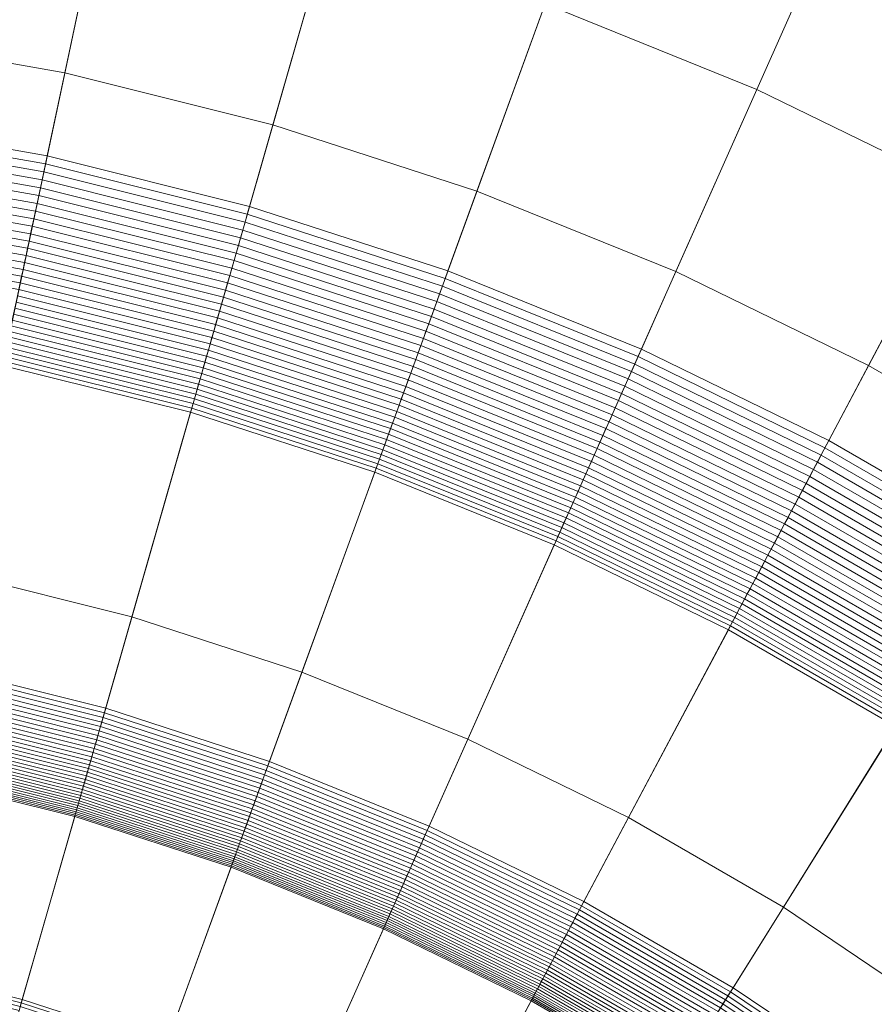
# Model space of a CAD drawing. Header units: millimetres. Extents: x -219 to 220, y -220 to 220.
# Tile 122 of 146: x 10 to 23, y 32 to 48. Entities that reach past the tile are written whole.
import ezdxf

# ---------------------------------------------------------------- set-up
doc = ezdxf.new("R2010")
doc.units = ezdxf.units.MM
doc.layers.add('LUCIDO_1', color=1, linetype='Continuous', lineweight=20, true_color=0xff0000)
doc.layers.add('Nessuna', color=7, linetype='Continuous', lineweight=9)

# ---------------------------------------------------------------- blocks, each defined once
blk = doc.blocks.new('Group-1')
at = {"layer": 'Nessuna', "color": 7, "linetype": 'Continuous', "lineweight": 9, "transparency": 33554687}
for points in [[(69.221, 189.064, -79.962), (82.245, 183.802, -79.962), (21.177, 46.641, -89.301), (17.87, 47.977, -89.301)], [(82.245, 183.802, -79.962), (94.87, 177.645, -79.962), (24.382, 45.078, -89.301), (21.177, 46.641, -89.301)], [(17.87, 47.977, -69.262), (21.177, 46.641, -69.262), (76.017, 169.816, -60.875), (63.985, 174.677, -60.875)], [(21.177, 46.641, -69.262), (24.382, 45.078, -69.262), (87.682, 164.126, -60.875), (76.017, 169.816, -60.875)], [(5.753, 38.1, -70.282), (8.4, 37.633, -70.282), (11.017, 49.942, -69.262), (7.504, 50.562, -69.262)], [(7.504, 50.562, -89.301), (11.017, 49.942, -89.301), (10.369, 46.897, -89.626), (7.071, 47.479, -89.626)], [(8.4, 37.633, -70.282), (11.009, 36.983, -70.282), (14.477, 49.079, -69.262), (11.017, 49.942, -69.262)], [(11.017, 49.942, -89.301), (14.477, 49.079, -89.301), (13.619, 46.087, -89.626), (10.369, 46.897, -89.626)], [(11.009, 36.983, -70.282), (13.566, 36.152, -70.282), (17.87, 47.977, -69.262), (14.477, 49.079, -69.262)], [(14.477, 49.079, -89.301), (17.87, 47.977, -89.301), (16.805, 45.052, -89.626), (13.619, 46.087, -89.626)], [(13.566, 36.152, -70.282), (16.058, 35.145, -70.282), (21.177, 46.641, -69.262), (17.87, 47.977, -69.262)], [(17.87, 47.977, -89.301), (21.177, 46.641, -89.301), (19.91, 43.797, -89.626), (16.805, 45.052, -89.626)], [(7.071, 47.479, -89.626), (10.369, 46.897, -89.626), (10.094, 45.603, -89.879), (6.887, 46.168, -89.879)], [(10.369, 46.897, -89.626), (13.619, 46.087, -89.626), (13.254, 44.815, -89.879), (10.094, 45.603, -89.879)], [(16.058, 35.145, -70.282), (18.474, 33.966, -70.282), (24.382, 45.078, -69.262), (21.177, 46.641, -69.262)], [(21.177, 46.641, -89.301), (24.382, 45.078, -89.301), (22.921, 42.329, -89.626), (19.91, 43.797, -89.626)], [(6.887, 46.168, -89.879), (10.094, 45.603, -89.879), (10.067, 45.477, -89.905), (6.869, 46.041, -89.905)], [(6.869, 46.041, -89.905), (10.067, 45.477, -89.905), (10.041, 45.352, -89.935), (6.851, 45.914, -89.935)], [(13.619, 46.087, -89.626), (16.805, 45.052, -89.626), (16.352, 43.808, -89.879), (13.254, 44.815, -89.879)], [(6.851, 45.914, -89.935), (10.041, 45.352, -89.935), (10.015, 45.228, -89.968), (6.833, 45.789, -89.968)], [(6.816, 45.664, -90.004), (9.988, 45.105, -90.004), (9.962, 44.982, -90.044), (6.798, 45.54, -90.044)], [(6.833, 45.789, -89.968), (10.015, 45.228, -89.968), (9.988, 45.105, -90.004), (6.816, 45.664, -90.004)], [(6.798, 45.54, -90.044), (9.962, 44.982, -90.044), (9.937, 44.861, -90.086), (6.781, 45.417, -90.086)], [(10.094, 45.603, -89.879), (13.254, 44.815, -89.879), (13.219, 44.691, -89.905), (10.067, 45.477, -89.905)], [(6.781, 45.417, -90.086), (9.937, 44.861, -90.086), (9.911, 44.741, -90.133), (6.764, 45.296, -90.133)], [(10.041, 45.352, -89.935), (13.184, 44.568, -89.935), (13.149, 44.446, -89.968), (10.015, 45.228, -89.968)], [(10.067, 45.477, -89.905), (13.219, 44.691, -89.905), (13.184, 44.568, -89.935), (10.041, 45.352, -89.935)], [(6.747, 45.176, -90.182), (9.886, 44.622, -90.182), (9.861, 44.505, -90.234), (6.73, 45.057, -90.234)], [(6.764, 45.296, -90.133), (9.911, 44.741, -90.133), (9.886, 44.622, -90.182), (6.747, 45.176, -90.182)], [(10.015, 45.228, -89.968), (13.149, 44.446, -89.968), (13.114, 44.325, -90.004), (9.988, 45.105, -90.004)], [(6.73, 45.057, -90.234), (9.861, 44.505, -90.234), (9.836, 44.388, -90.29), (6.714, 44.939, -90.29)], [(9.988, 45.105, -90.004), (13.114, 44.325, -90.004), (13.08, 44.205, -90.044), (9.962, 44.982, -90.044)], [(16.805, 45.052, -89.626), (19.91, 43.797, -89.626), (19.372, 42.588, -89.879), (16.352, 43.808, -89.879)], [(18.474, 33.966, -70.282), (20.803, 32.622, -70.282), (27.471, 43.294, -69.262), (24.382, 45.078, -69.262)], [(24.382, 45.078, -89.301), (27.471, 43.294, -89.301), (25.822, 40.654, -89.626), (22.921, 42.329, -89.626)], [(6.714, 44.939, -90.29), (9.836, 44.388, -90.29), (9.812, 44.274, -90.349), (6.698, 44.823, -90.349)], [(9.962, 44.982, -90.044), (13.08, 44.205, -90.044), (13.046, 44.086, -90.086), (9.937, 44.861, -90.086)], [(6.698, 44.823, -90.349), (9.812, 44.274, -90.349), (9.788, 44.161, -90.41), (6.681, 44.708, -90.41)], [(9.911, 44.741, -90.133), (13.012, 43.968, -90.133), (12.978, 43.851, -90.182), (9.886, 44.622, -90.182)], [(9.937, 44.861, -90.086), (13.046, 44.086, -90.086), (13.012, 43.968, -90.133), (9.911, 44.741, -90.133)], [(13.254, 44.815, -89.879), (16.352, 43.808, -89.879), (16.308, 43.687, -89.905), (13.219, 44.691, -89.905)], [(6.666, 44.595, -90.475), (9.764, 44.049, -90.475), (9.741, 43.939, -90.543), (6.65, 44.484, -90.543)], [(6.681, 44.708, -90.41), (9.788, 44.161, -90.41), (9.764, 44.049, -90.475), (6.666, 44.595, -90.475)], [(9.886, 44.622, -90.182), (12.978, 43.851, -90.182), (12.945, 43.736, -90.234), (9.861, 44.505, -90.234)], [(13.184, 44.568, -89.935), (16.265, 43.567, -89.935), (16.221, 43.448, -89.968), (13.149, 44.446, -89.968)], [(13.219, 44.691, -89.905), (16.308, 43.687, -89.905), (16.265, 43.567, -89.935), (13.184, 44.568, -89.935)], [(6.65, 44.484, -90.543), (9.741, 43.939, -90.543), (9.718, 43.831, -90.614), (6.635, 44.375, -90.614)], [(9.861, 44.505, -90.234), (12.945, 43.736, -90.234), (12.912, 43.621, -90.29), (9.836, 44.388, -90.29)], [(13.149, 44.446, -89.968), (16.221, 43.448, -89.968), (16.178, 43.33, -90.004), (13.114, 44.325, -90.004)], [(6.619, 44.267, -90.687), (9.695, 43.725, -90.687), (9.673, 43.621, -90.764), (6.605, 44.162, -90.764)], [(6.635, 44.375, -90.614), (9.718, 43.831, -90.614), (9.695, 43.725, -90.687), (6.619, 44.267, -90.687)], [(9.812, 44.274, -90.349), (12.88, 43.509, -90.349), (12.848, 43.397, -90.41), (9.788, 44.161, -90.41)], [(9.836, 44.388, -90.29), (12.912, 43.621, -90.29), (12.88, 43.509, -90.349), (9.812, 44.274, -90.349)], [(13.114, 44.325, -90.004), (16.178, 43.33, -90.004), (16.135, 43.212, -90.044), (13.08, 44.205, -90.044)], [(6.605, 44.162, -90.764), (9.673, 43.621, -90.764), (9.651, 43.518, -90.843), (6.59, 44.058, -90.843)], [(9.788, 44.161, -90.41), (12.848, 43.397, -90.41), (12.817, 43.288, -90.475), (9.764, 44.049, -90.475)], [(13.08, 44.205, -90.044), (16.135, 43.212, -90.044), (16.093, 43.096, -90.086), (13.046, 44.086, -90.086)], [(9.764, 44.049, -90.475), (12.817, 43.288, -90.475), (12.786, 43.18, -90.543), (9.741, 43.939, -90.543)], [(13.012, 43.968, -90.133), (16.051, 42.98, -90.133), (16.009, 42.866, -90.182), (12.978, 43.851, -90.182)], [(13.046, 44.086, -90.086), (16.093, 43.096, -90.086), (16.051, 42.98, -90.133), (13.012, 43.968, -90.133)], [(9.718, 43.831, -90.614), (12.755, 43.074, -90.614), (12.725, 42.969, -90.687), (9.695, 43.725, -90.687)], [(9.741, 43.939, -90.543), (12.786, 43.18, -90.543), (12.755, 43.074, -90.614), (9.718, 43.831, -90.614)], [(12.978, 43.851, -90.182), (16.009, 42.866, -90.182), (15.968, 42.753, -90.234), (12.945, 43.736, -90.234)], [(16.352, 43.808, -89.879), (19.372, 42.588, -89.879), (19.32, 42.471, -89.905), (16.308, 43.687, -89.905)], [(19.91, 43.797, -89.626), (22.921, 42.329, -89.626), (22.299, 41.16, -89.879), (19.372, 42.588, -89.879)], [(9.695, 43.725, -90.687), (12.725, 42.969, -90.687), (12.696, 42.867, -90.764), (9.673, 43.621, -90.764)], [(12.945, 43.736, -90.234), (15.968, 42.753, -90.234), (15.928, 42.642, -90.29), (12.912, 43.621, -90.29)], [(16.308, 43.687, -89.905), (19.32, 42.471, -89.905), (19.268, 42.354, -89.935), (16.265, 43.567, -89.935)], [(9.651, 43.518, -90.843), (12.667, 42.766, -90.843), (12.639, 42.668, -90.924), (9.63, 43.418, -90.924)], [(9.673, 43.621, -90.764), (12.696, 42.867, -90.764), (12.667, 42.766, -90.843), (9.651, 43.518, -90.843)], [(12.88, 43.509, -90.349), (15.887, 42.531, -90.349), (15.848, 42.423, -90.41), (12.848, 43.397, -90.41)], [(12.912, 43.621, -90.29), (15.928, 42.642, -90.29), (15.887, 42.531, -90.349), (12.88, 43.509, -90.349)], [(16.265, 43.567, -89.935), (19.268, 42.354, -89.935), (19.216, 42.238, -89.968), (16.221, 43.448, -89.968)], [(9.63, 43.418, -90.924), (12.639, 42.668, -90.924), (12.611, 42.571, -91.009), (9.609, 43.32, -91.009)], [(12.848, 43.397, -90.41), (15.848, 42.423, -90.41), (15.809, 42.316, -90.475), (12.817, 43.288, -90.475)], [(16.221, 43.448, -89.968), (19.216, 42.238, -89.968), (19.165, 42.123, -90.004), (16.178, 43.33, -90.004)], [(9.589, 43.224, -91.096), (12.584, 42.477, -91.096), (12.558, 42.385, -91.186), (9.569, 43.13, -91.186)], [(9.609, 43.32, -91.009), (12.611, 42.571, -91.009), (12.584, 42.477, -91.096), (9.589, 43.224, -91.096)], [(12.786, 43.18, -90.543), (15.771, 42.21, -90.543), (15.733, 42.106, -90.614), (12.755, 43.074, -90.614)], [(12.817, 43.288, -90.475), (15.809, 42.316, -90.475), (15.771, 42.21, -90.543), (12.786, 43.18, -90.543)], [(16.135, 43.212, -90.044), (19.114, 42.009, -90.044), (19.064, 41.895, -90.086), (16.093, 43.096, -90.086)], [(16.178, 43.33, -90.004), (19.165, 42.123, -90.004), (19.114, 42.009, -90.044), (16.135, 43.212, -90.044)], [(20.803, 32.622, -70.282), (23.031, 31.119, -70.282), (30.428, 41.3, -69.262), (27.471, 43.294, -69.262)], [(9.549, 43.039, -91.278), (12.532, 42.295, -91.278), (12.507, 42.208, -91.372), (9.53, 42.95, -91.372)], [(9.569, 43.13, -91.186), (12.558, 42.385, -91.186), (12.532, 42.295, -91.278), (9.549, 43.039, -91.278)], [(12.755, 43.074, -90.614), (15.733, 42.106, -90.614), (15.696, 42.004, -90.687), (12.725, 42.969, -90.687)], [(16.093, 43.096, -90.086), (19.064, 41.895, -90.086), (19.014, 41.783, -90.133), (16.051, 42.98, -90.133)], [(9.53, 42.95, -91.372), (12.507, 42.208, -91.372), (12.483, 42.123, -91.469), (9.512, 42.864, -91.469)], [(12.725, 42.969, -90.687), (15.696, 42.004, -90.687), (15.659, 41.904, -90.764), (12.696, 42.867, -90.764)], [(16.051, 42.98, -90.133), (19.014, 41.783, -90.133), (18.964, 41.672, -90.182), (16.009, 42.866, -90.182)], [(9.494, 42.78, -91.568), (12.459, 42.041, -91.568), (12.436, 41.961, -91.67), (9.477, 42.699, -91.67)], [(9.512, 42.864, -91.469), (12.483, 42.123, -91.469), (12.459, 42.041, -91.568), (9.494, 42.78, -91.568)], [(12.667, 42.766, -90.843), (15.623, 41.806, -90.843), (15.588, 41.71, -90.924), (12.639, 42.668, -90.924)], [(12.696, 42.867, -90.764), (15.659, 41.904, -90.764), (15.623, 41.806, -90.843), (12.667, 42.766, -90.843)], [(15.968, 42.753, -90.234), (18.915, 41.562, -90.234), (18.867, 41.454, -90.29), (15.928, 42.642, -90.29)], [(16.009, 42.866, -90.182), (18.964, 41.672, -90.182), (18.915, 41.562, -90.234), (15.968, 42.753, -90.234)], [(9.46, 42.62, -91.773), (12.414, 41.883, -91.773), (12.393, 41.809, -91.879), (9.444, 42.544, -91.879)], [(9.477, 42.699, -91.67), (12.436, 41.961, -91.67), (12.414, 41.883, -91.773), (9.46, 42.62, -91.773)], [(12.611, 42.571, -91.009), (15.554, 41.615, -91.009), (15.52, 41.523, -91.096), (12.584, 42.477, -91.096)], [(12.639, 42.668, -90.924), (15.588, 41.71, -90.924), (15.554, 41.615, -91.009), (12.611, 42.571, -91.009)], [(15.928, 42.642, -90.29), (18.867, 41.454, -90.29), (18.819, 41.347, -90.349), (15.887, 42.531, -90.349)], [(19.372, 42.588, -89.879), (22.299, 41.16, -89.879), (22.239, 41.047, -89.905), (19.32, 42.471, -89.905)], [(9.428, 42.471, -91.987), (12.372, 41.737, -91.987), (12.352, 41.667, -92.096), (9.413, 42.4, -92.096)], [(9.444, 42.544, -91.879), (12.393, 41.809, -91.879), (12.372, 41.737, -91.987), (9.428, 42.471, -91.987)], [(12.584, 42.477, -91.096), (15.52, 41.523, -91.096), (15.488, 41.433, -91.186), (12.558, 42.385, -91.186)], [(15.848, 42.423, -90.41), (18.772, 41.241, -90.41), (18.726, 41.137, -90.475), (15.809, 42.316, -90.475)], [(15.887, 42.531, -90.349), (18.819, 41.347, -90.349), (18.772, 41.241, -90.41), (15.848, 42.423, -90.41)], [(19.32, 42.471, -89.905), (22.239, 41.047, -89.905), (22.179, 40.934, -89.935), (19.268, 42.354, -89.935)], [(9.399, 42.332, -92.208), (12.333, 41.601, -92.208), (11.418, 38.409, -97.712), (8.709, 39.085, -97.712)], [(9.413, 42.4, -92.096), (12.352, 41.667, -92.096), (12.333, 41.601, -92.208), (9.399, 42.332, -92.208)], [(12.532, 42.295, -91.278), (15.456, 41.346, -91.278), (15.425, 41.26, -91.372), (12.507, 42.208, -91.372)], [(12.558, 42.385, -91.186), (15.488, 41.433, -91.186), (15.456, 41.346, -91.278), (12.532, 42.295, -91.278)], [(15.809, 42.316, -90.475), (18.726, 41.137, -90.475), (18.68, 41.034, -90.543), (15.771, 42.21, -90.543)], [(19.268, 42.354, -89.935), (22.179, 40.934, -89.935), (22.12, 40.822, -89.968), (19.216, 42.238, -89.968)], [(22.921, 42.329, -89.626), (25.822, 40.654, -89.626), (25.12, 39.532, -89.879), (22.299, 41.16, -89.879)], [(12.483, 42.123, -91.469), (15.395, 41.177, -91.469), (15.365, 41.096, -91.568), (12.459, 42.041, -91.568)], [(12.507, 42.208, -91.372), (15.425, 41.26, -91.372), (15.395, 41.177, -91.469), (12.483, 42.123, -91.469)], [(15.733, 42.106, -90.614), (18.635, 40.934, -90.614), (18.591, 40.834, -90.687), (15.696, 42.004, -90.687)], [(15.771, 42.21, -90.543), (18.68, 41.034, -90.543), (18.635, 40.934, -90.614), (15.733, 42.106, -90.614)], [(19.165, 42.123, -90.004), (22.06, 40.711, -90.004), (22.002, 40.6, -90.044), (19.114, 42.009, -90.044)], [(19.216, 42.238, -89.968), (22.12, 40.822, -89.968), (22.06, 40.711, -90.004), (19.165, 42.123, -90.004)], [(12.436, 41.961, -91.67), (15.337, 41.018, -91.67), (15.309, 40.943, -91.773), (12.414, 41.883, -91.773)], [(12.459, 42.041, -91.568), (15.365, 41.096, -91.568), (15.337, 41.018, -91.67), (12.436, 41.961, -91.67)], [(15.696, 42.004, -90.687), (18.591, 40.834, -90.687), (18.548, 40.737, -90.764), (15.659, 41.904, -90.764)], [(19.114, 42.009, -90.044), (22.002, 40.6, -90.044), (21.944, 40.491, -90.086), (19.064, 41.895, -90.086)], [(12.393, 41.809, -91.879), (15.283, 40.87, -91.879), (15.257, 40.799, -91.987), (12.372, 41.737, -91.987)], [(12.414, 41.883, -91.773), (15.309, 40.943, -91.773), (15.283, 40.87, -91.879), (12.393, 41.809, -91.879)], [(15.623, 41.806, -90.843), (18.505, 40.641, -90.843), (18.464, 40.548, -90.924), (15.588, 41.71, -90.924)], [(15.659, 41.904, -90.764), (18.548, 40.737, -90.764), (18.505, 40.641, -90.843), (15.623, 41.806, -90.843)], [(19.064, 41.895, -90.086), (21.944, 40.491, -90.086), (21.886, 40.382, -90.133), (19.014, 41.783, -90.133)], [(12.352, 41.667, -92.096), (15.232, 40.731, -92.096), (15.209, 40.666, -92.208), (12.333, 41.601, -92.208)], [(12.372, 41.737, -91.987), (15.257, 40.799, -91.987), (15.232, 40.731, -92.096), (12.352, 41.667, -92.096)], [(15.588, 41.71, -90.924), (18.464, 40.548, -90.924), (18.423, 40.456, -91.009), (15.554, 41.615, -91.009)], [(18.964, 41.672, -90.182), (21.829, 40.275, -90.182), (21.772, 40.169, -90.234), (18.915, 41.562, -90.234)], [(19.014, 41.783, -90.133), (21.886, 40.382, -90.133), (21.829, 40.275, -90.182), (18.964, 41.672, -90.182)], [(12.333, 41.601, -92.208), (15.209, 40.666, -92.208), (14.073, 37.547, -97.712), (11.418, 38.409, -97.712)], [(15.52, 41.523, -91.096), (18.383, 40.367, -91.096), (18.344, 40.279, -91.186), (15.488, 41.433, -91.186)], [(15.554, 41.615, -91.009), (18.423, 40.456, -91.009), (18.383, 40.367, -91.096), (15.52, 41.523, -91.096)], [(18.915, 41.562, -90.234), (21.772, 40.169, -90.234), (21.717, 40.064, -90.29), (18.867, 41.454, -90.29)], [(15.456, 41.346, -91.278), (18.306, 40.194, -91.278), (18.269, 40.111, -91.372), (15.425, 41.26, -91.372)], [(15.488, 41.433, -91.186), (18.344, 40.279, -91.186), (18.306, 40.194, -91.278), (15.456, 41.346, -91.278)], [(18.819, 41.347, -90.349), (21.662, 39.961, -90.349), (21.607, 39.859, -90.41), (18.772, 41.241, -90.41)], [(18.867, 41.454, -90.29), (21.717, 40.064, -90.29), (21.662, 39.961, -90.349), (18.819, 41.347, -90.349)], [(15.425, 41.26, -91.372), (18.269, 40.111, -91.372), (18.233, 40.03, -91.469), (15.395, 41.177, -91.469)], [(18.772, 41.241, -90.41), (21.607, 39.859, -90.41), (21.554, 39.758, -90.475), (18.726, 41.137, -90.475)], [(15.365, 41.096, -91.568), (18.198, 39.952, -91.568), (18.164, 39.876, -91.67), (15.337, 41.018, -91.67)], [(15.395, 41.177, -91.469), (18.233, 40.03, -91.469), (18.198, 39.952, -91.568), (15.365, 41.096, -91.568)], [(18.68, 41.034, -90.543), (21.501, 39.659, -90.543), (21.449, 39.561, -90.614), (18.635, 40.934, -90.614)], [(18.726, 41.137, -90.475), (21.554, 39.758, -90.475), (21.501, 39.659, -90.543), (18.68, 41.034, -90.543)], [(22.239, 41.047, -89.905), (25.052, 39.423, -89.905), (24.984, 39.314, -89.935), (22.179, 40.934, -89.935)], [(22.299, 41.16, -89.879), (25.12, 39.532, -89.879), (25.052, 39.423, -89.905), (22.239, 41.047, -89.905)], [(15.309, 40.943, -91.773), (18.132, 39.802, -91.773), (18.1, 39.731, -91.879), (15.283, 40.87, -91.879)], [(15.337, 41.018, -91.67), (18.164, 39.876, -91.67), (18.132, 39.802, -91.773), (15.309, 40.943, -91.773)], [(18.635, 40.934, -90.614), (21.449, 39.561, -90.614), (21.398, 39.465, -90.687), (18.591, 40.834, -90.687)], [(22.179, 40.934, -89.935), (24.984, 39.314, -89.935), (24.917, 39.207, -89.968), (22.12, 40.822, -89.968)], [(15.232, 40.731, -92.096), (18.04, 39.597, -92.096), (18.012, 39.534, -92.208), (15.209, 40.666, -92.208)], [(15.257, 40.799, -91.987), (18.07, 39.663, -91.987), (18.04, 39.597, -92.096), (15.232, 40.731, -92.096)], [(15.283, 40.87, -91.879), (18.1, 39.731, -91.879), (18.07, 39.663, -91.987), (15.257, 40.799, -91.987)], [(18.548, 40.737, -90.764), (21.348, 39.371, -90.764), (21.299, 39.279, -90.843), (18.505, 40.641, -90.843)], [(18.591, 40.834, -90.687), (21.398, 39.465, -90.687), (21.348, 39.371, -90.764), (18.548, 40.737, -90.764)], [(22.12, 40.822, -89.968), (24.917, 39.207, -89.968), (24.85, 39.1, -90.004), (22.06, 40.711, -90.004)], [(15.209, 40.666, -92.208), (18.012, 39.534, -92.208), (16.662, 36.501, -97.712), (14.073, 37.547, -97.712)], [(18.505, 40.641, -90.843), (21.299, 39.279, -90.843), (21.251, 39.188, -90.924), (18.464, 40.548, -90.924)], [(22.002, 40.6, -90.044), (24.784, 38.994, -90.044), (24.718, 38.889, -90.086), (21.944, 40.491, -90.086)], [(22.06, 40.711, -90.004), (24.85, 39.1, -90.004), (24.784, 38.994, -90.044), (22.002, 40.6, -90.044)], [(18.423, 40.456, -91.009), (21.204, 39.1, -91.009), (21.158, 39.013, -91.096), (18.383, 40.367, -91.096)], [(18.464, 40.548, -90.924), (21.251, 39.188, -90.924), (21.204, 39.1, -91.009), (18.423, 40.456, -91.009)], [(21.944, 40.491, -90.086), (24.718, 38.889, -90.086), (24.653, 38.785, -90.133), (21.886, 40.382, -90.133)], [(18.344, 40.279, -91.186), (21.113, 38.929, -91.186), (21.069, 38.846, -91.278), (18.306, 40.194, -91.278)], [(18.383, 40.367, -91.096), (21.158, 39.013, -91.096), (21.113, 38.929, -91.186), (18.344, 40.279, -91.186)], [(21.829, 40.275, -90.182), (24.589, 38.682, -90.182), (24.525, 38.58, -90.234), (21.772, 40.169, -90.234)], [(21.886, 40.382, -90.133), (24.653, 38.785, -90.133), (24.589, 38.682, -90.182), (21.829, 40.275, -90.182)], [(18.269, 40.111, -91.372), (21.026, 38.766, -91.372), (20.985, 38.688, -91.469), (18.233, 40.03, -91.469)], [(18.306, 40.194, -91.278), (21.069, 38.846, -91.278), (21.026, 38.766, -91.372), (18.269, 40.111, -91.372)], [(21.772, 40.169, -90.234), (24.525, 38.58, -90.234), (24.462, 38.479, -90.29), (21.717, 40.064, -90.29)], [(18.198, 39.952, -91.568), (20.945, 38.612, -91.568), (20.906, 38.539, -91.67), (18.164, 39.876, -91.67)], [(18.233, 40.03, -91.469), (20.985, 38.688, -91.469), (20.945, 38.612, -91.568), (18.198, 39.952, -91.568)], [(21.662, 39.961, -90.349), (24.4, 38.38, -90.349), (24.339, 38.281, -90.41), (21.607, 39.859, -90.41)], [(21.717, 40.064, -90.29), (24.462, 38.479, -90.29), (24.4, 38.38, -90.349), (21.662, 39.961, -90.349)], [(18.132, 39.802, -91.773), (20.868, 38.468, -91.773), (20.831, 38.399, -91.879), (18.1, 39.731, -91.879)], [(18.164, 39.876, -91.67), (20.906, 38.539, -91.67), (20.868, 38.468, -91.773), (18.132, 39.802, -91.773)], [(21.607, 39.859, -90.41), (24.339, 38.281, -90.41), (24.278, 38.185, -90.475), (21.554, 39.758, -90.475)], [(18.07, 39.663, -91.987), (20.796, 38.333, -91.987), (20.762, 38.269, -92.096), (18.04, 39.597, -92.096)], [(18.1, 39.731, -91.879), (20.831, 38.399, -91.879), (20.796, 38.333, -91.987), (18.07, 39.663, -91.987)], [(21.501, 39.659, -90.543), (24.219, 38.09, -90.543), (24.16, 37.996, -90.614), (21.449, 39.561, -90.614)], [(21.554, 39.758, -90.475), (24.278, 38.185, -90.475), (24.219, 38.09, -90.543), (21.501, 39.659, -90.543)], [(18.012, 39.534, -92.208), (20.73, 38.208, -92.208), (19.171, 35.277, -97.712), (16.662, 36.501, -97.712)], [(18.04, 39.597, -92.096), (20.762, 38.269, -92.096), (20.73, 38.208, -92.208), (18.012, 39.534, -92.208)], [(21.449, 39.561, -90.614), (24.16, 37.996, -90.614), (24.103, 37.904, -90.687), (21.398, 39.465, -90.687)], [(21.348, 39.371, -90.764), (24.046, 37.813, -90.764), (23.991, 37.725, -90.843), (21.299, 39.279, -90.843)], [(21.398, 39.465, -90.687), (24.103, 37.904, -90.687), (24.046, 37.813, -90.764), (21.348, 39.371, -90.764)], [(21.251, 39.188, -90.924), (23.937, 37.638, -90.924), (23.884, 37.553, -91.009), (21.204, 39.1, -91.009)], [(21.299, 39.279, -90.843), (23.991, 37.725, -90.843), (23.937, 37.638, -90.924), (21.251, 39.188, -90.924)], [(8.709, 39.085, -97.712), (11.418, 38.409, -97.712), (6.732, 22.068, -97.712), (5.174, 22.456, -97.712)], [(21.204, 39.1, -91.009), (23.884, 37.553, -91.009), (23.832, 37.47, -91.096), (21.158, 39.013, -91.096)], [(21.113, 38.929, -91.186), (23.781, 37.388, -91.186), (23.731, 37.309, -91.278), (21.069, 38.846, -91.278)], [(21.158, 39.013, -91.096), (23.832, 37.47, -91.096), (23.781, 37.388, -91.186), (21.113, 38.929, -91.186)], [(21.026, 38.766, -91.372), (23.683, 37.232, -91.372), (23.636, 37.157, -91.469), (20.985, 38.688, -91.469)], [(21.069, 38.846, -91.278), (23.731, 37.309, -91.278), (23.683, 37.232, -91.372), (21.026, 38.766, -91.372)], [(20.945, 38.612, -91.568), (23.591, 37.084, -91.568), (23.547, 37.014, -91.67), (20.906, 38.539, -91.67)], [(20.985, 38.688, -91.469), (23.636, 37.157, -91.469), (23.591, 37.084, -91.568), (20.945, 38.612, -91.568)], [(20.868, 38.468, -91.773), (23.504, 36.946, -91.773), (23.463, 36.88, -91.879), (20.831, 38.399, -91.879)], [(20.906, 38.539, -91.67), (23.547, 37.014, -91.67), (23.504, 36.946, -91.773), (20.868, 38.468, -91.773)], [(11.418, 38.409, -97.712), (14.073, 37.547, -97.712), (8.259, 21.572, -97.712), (6.732, 22.068, -97.712)], [(20.762, 38.269, -92.096), (23.385, 36.755, -92.096), (23.348, 36.696, -92.208), (20.73, 38.208, -92.208)], [(20.796, 38.333, -91.987), (23.423, 36.816, -91.987), (23.385, 36.755, -92.096), (20.762, 38.269, -92.096)], [(20.831, 38.399, -91.879), (23.463, 36.88, -91.879), (23.423, 36.816, -91.987), (20.796, 38.333, -91.987)], [(20.73, 38.208, -92.208), (23.348, 36.696, -92.208), (21.589, 33.881, -97.712), (19.171, 35.277, -97.712)], [(14.073, 37.547, -97.712), (16.662, 36.501, -97.712), (9.747, 20.97, -97.712), (8.259, 21.572, -97.712)], [(8.369, 37.487, -70.3), (10.968, 36.839, -70.3), (10.988, 36.911, -70.29), (8.385, 37.56, -70.29)], [(8.385, 37.56, -70.29), (10.988, 36.911, -70.29), (11.009, 36.983, -70.282), (8.4, 37.633, -70.282)], [(8.323, 37.272, -70.348), (10.907, 36.628, -70.348), (10.927, 36.698, -70.329), (8.339, 37.343, -70.329)], [(8.339, 37.343, -70.329), (10.927, 36.698, -70.329), (10.947, 36.768, -70.313), (8.354, 37.415, -70.313)], [(8.354, 37.415, -70.313), (10.947, 36.768, -70.313), (10.968, 36.839, -70.3), (8.369, 37.487, -70.3)], [(8.294, 37.132, -70.393), (10.867, 36.49, -70.393), (10.887, 36.558, -70.369), (8.308, 37.201, -70.369)], [(8.308, 37.201, -70.369), (10.887, 36.558, -70.369), (10.907, 36.628, -70.348), (8.323, 37.272, -70.348)], [(8.265, 36.995, -70.449), (10.829, 36.356, -70.449), (10.848, 36.422, -70.42), (8.279, 37.063, -70.42)], [(8.279, 37.063, -70.42), (10.848, 36.422, -70.42), (10.867, 36.49, -70.393), (8.294, 37.132, -70.393)], [(8.237, 36.863, -70.515), (10.792, 36.226, -70.515), (10.81, 36.29, -70.481), (8.25, 36.929, -70.481)], [(8.25, 36.929, -70.481), (10.81, 36.29, -70.481), (10.829, 36.356, -70.449), (8.265, 36.995, -70.449)], [(10.968, 36.839, -70.3), (13.515, 36.012, -70.3), (13.54, 36.082, -70.29), (10.988, 36.911, -70.29)], [(10.988, 36.911, -70.29), (13.54, 36.082, -70.29), (13.566, 36.152, -70.282), (11.009, 36.983, -70.282)], [(8.197, 36.675, -70.633), (10.739, 36.042, -70.633), (10.756, 36.102, -70.591), (8.21, 36.737, -70.591)], [(8.21, 36.737, -70.591), (10.756, 36.102, -70.591), (10.774, 36.163, -70.552), (8.223, 36.799, -70.552)], [(8.223, 36.799, -70.552), (10.774, 36.163, -70.552), (10.792, 36.226, -70.515), (8.237, 36.863, -70.515)], [(10.927, 36.698, -70.329), (13.464, 35.873, -70.329), (13.489, 35.942, -70.313), (10.947, 36.768, -70.313)], [(10.947, 36.768, -70.313), (13.489, 35.942, -70.313), (13.515, 36.012, -70.3), (10.968, 36.839, -70.3)], [(8.172, 36.558, -70.723), (10.706, 35.926, -70.723), (10.722, 35.983, -70.677), (8.184, 36.616, -70.677)], [(8.184, 36.616, -70.677), (10.722, 35.983, -70.677), (10.739, 36.042, -70.633), (8.197, 36.675, -70.633)], [(10.887, 36.558, -70.369), (13.415, 35.737, -70.369), (13.439, 35.805, -70.348), (10.907, 36.628, -70.348)], [(10.907, 36.628, -70.348), (13.439, 35.805, -70.348), (13.464, 35.873, -70.329), (10.927, 36.698, -70.329)], [(23.348, 36.696, -92.208), (25.855, 35.006, -92.208), (23.904, 32.32, -97.712), (21.589, 33.881, -97.712)], [(8.137, 36.395, -70.875), (10.66, 35.766, -70.875), (10.675, 35.817, -70.822), (8.148, 36.447, -70.822)], [(8.148, 36.447, -70.822), (10.675, 35.817, -70.822), (10.69, 35.871, -70.772), (8.16, 36.502, -70.772)], [(8.16, 36.502, -70.772), (10.69, 35.871, -70.772), (10.706, 35.926, -70.723), (8.172, 36.558, -70.723)], [(16.662, 36.501, -97.712), (19.171, 35.277, -97.712), (11.19, 20.267, -97.712), (9.747, 20.97, -97.712)], [(10.829, 36.356, -70.449), (13.342, 35.539, -70.449), (13.366, 35.604, -70.42), (10.848, 36.422, -70.42)], [(10.848, 36.422, -70.42), (13.366, 35.604, -70.42), (13.39, 35.67, -70.393), (10.867, 36.49, -70.393)], [(10.867, 36.49, -70.393), (13.39, 35.67, -70.393), (13.415, 35.737, -70.369), (10.887, 36.558, -70.369)], [(8.106, 36.25, -71.044), (10.619, 35.623, -71.044), (10.632, 35.669, -70.986), (8.116, 36.296, -70.986)], [(8.116, 36.296, -70.986), (10.632, 35.669, -70.986), (10.646, 35.716, -70.93), (8.126, 36.344, -70.93)], [(8.126, 36.344, -70.93), (10.646, 35.716, -70.93), (10.66, 35.766, -70.875), (8.137, 36.395, -70.875)], [(10.792, 36.226, -70.515), (13.296, 35.412, -70.515), (13.319, 35.475, -70.481), (10.81, 36.29, -70.481)], [(10.81, 36.29, -70.481), (13.319, 35.475, -70.481), (13.342, 35.539, -70.449), (10.829, 36.356, -70.449)], [(8.072, 36.087, -71.294), (10.573, 35.463, -71.294), (10.583, 35.5, -71.23), (8.079, 36.124, -71.23)], [(8.079, 36.124, -71.23), (10.583, 35.5, -71.23), (10.595, 35.539, -71.166), (8.088, 36.164, -71.166)], [(8.088, 36.164, -71.166), (10.595, 35.539, -71.166), (10.606, 35.58, -71.105), (8.097, 36.206, -71.105)], [(8.097, 36.206, -71.105), (10.606, 35.58, -71.105), (10.619, 35.623, -71.044), (8.106, 36.25, -71.044)], [(10.756, 36.102, -70.591), (13.252, 35.291, -70.591), (13.274, 35.351, -70.552), (10.774, 36.163, -70.552)], [(10.774, 36.163, -70.552), (13.274, 35.351, -70.552), (13.296, 35.412, -70.515), (10.792, 36.226, -70.515)], [(13.54, 36.082, -70.29), (16.028, 35.077, -70.29), (16.058, 35.145, -70.282), (13.566, 36.152, -70.282)], [(8.04, 35.937, -71.637), (10.531, 35.316, -71.637), (10.538, 35.341, -71.566), (8.045, 35.962, -71.566)], [(8.045, 35.962, -71.566), (10.538, 35.341, -71.566), (10.546, 35.368, -71.497), (8.051, 35.99, -71.497)], [(8.051, 35.99, -71.497), (10.546, 35.368, -71.497), (10.554, 35.397, -71.428), (8.057, 36.019, -71.428)], [(8.057, 36.019, -71.428), (10.554, 35.397, -71.428), (10.563, 35.429, -71.361), (8.064, 36.052, -71.361)], [(8.064, 36.052, -71.361), (10.563, 35.429, -71.361), (10.573, 35.463, -71.294), (8.072, 36.087, -71.294)], [(10.706, 35.926, -70.723), (13.19, 35.119, -70.723), (13.21, 35.175, -70.677), (10.722, 35.983, -70.677)], [(10.722, 35.983, -70.677), (13.21, 35.175, -70.677), (13.231, 35.232, -70.633), (10.739, 36.042, -70.633)], [(10.739, 36.042, -70.633), (13.231, 35.232, -70.633), (13.252, 35.291, -70.591), (10.756, 36.102, -70.591)], [(13.489, 35.942, -70.313), (15.967, 34.941, -70.313), (15.997, 35.009, -70.3), (13.515, 36.012, -70.3)], [(13.515, 36.012, -70.3), (15.997, 35.009, -70.3), (16.028, 35.077, -70.29), (13.54, 36.082, -70.29)], [(7.417, 33.008, -81.761), (9.705, 32.438, -81.761), (10.525, 35.294, -71.709), (8.035, 35.915, -71.709)], [(8.035, 35.915, -71.709), (10.525, 35.294, -71.709), (10.531, 35.316, -71.637), (8.04, 35.937, -71.637)], [(10.66, 35.766, -70.875), (13.133, 34.962, -70.875), (13.151, 35.013, -70.822), (10.675, 35.817, -70.822)], [(10.675, 35.817, -70.822), (13.151, 35.013, -70.822), (13.17, 35.065, -70.772), (10.69, 35.871, -70.772)], [(10.69, 35.871, -70.772), (13.17, 35.065, -70.772), (13.19, 35.119, -70.723), (10.706, 35.926, -70.723)], [(13.415, 35.737, -70.369), (15.879, 34.742, -70.369), (15.908, 34.807, -70.348), (13.439, 35.805, -70.348)], [(13.439, 35.805, -70.348), (15.908, 34.807, -70.348), (15.938, 34.874, -70.329), (13.464, 35.873, -70.329)], [(13.464, 35.873, -70.329), (15.938, 34.874, -70.329), (15.967, 34.941, -70.313), (13.489, 35.942, -70.313)], [(10.619, 35.623, -71.044), (13.082, 34.823, -71.044), (13.098, 34.867, -70.986), (10.632, 35.669, -70.986)], [(10.632, 35.669, -70.986), (13.098, 34.867, -70.986), (13.115, 34.914, -70.93), (10.646, 35.716, -70.93)], [(10.646, 35.716, -70.93), (13.115, 34.914, -70.93), (13.133, 34.962, -70.875), (10.66, 35.766, -70.875)], [(13.366, 35.604, -70.42), (15.821, 34.612, -70.42), (15.85, 34.677, -70.393), (13.39, 35.67, -70.393)], [(13.39, 35.67, -70.393), (15.85, 34.677, -70.393), (15.879, 34.742, -70.369), (13.415, 35.737, -70.369)], [(10.573, 35.463, -71.294), (13.025, 34.666, -71.294), (13.038, 34.702, -71.23), (10.583, 35.5, -71.23)], [(10.583, 35.5, -71.23), (13.038, 34.702, -71.23), (13.052, 34.74, -71.166), (10.595, 35.539, -71.166)], [(10.595, 35.539, -71.166), (13.052, 34.74, -71.166), (13.066, 34.781, -71.105), (10.606, 35.58, -71.105)], [(10.606, 35.58, -71.105), (13.066, 34.781, -71.105), (13.082, 34.823, -71.044), (10.619, 35.623, -71.044)], [(13.319, 35.475, -70.481), (15.765, 34.487, -70.481), (15.793, 34.549, -70.449), (13.342, 35.539, -70.449)], [(13.342, 35.539, -70.449), (15.793, 34.549, -70.449), (15.821, 34.612, -70.42), (13.366, 35.604, -70.42)], [(10.531, 35.316, -71.637), (12.973, 34.523, -71.637), (12.981, 34.547, -71.566), (10.538, 35.341, -71.566)], [(10.538, 35.341, -71.566), (12.981, 34.547, -71.566), (12.991, 34.573, -71.497), (10.546, 35.368, -71.497)], [(10.546, 35.368, -71.497), (12.991, 34.573, -71.497), (13.001, 34.602, -71.428), (10.554, 35.397, -71.428)], [(10.554, 35.397, -71.428), (13.001, 34.602, -71.428), (13.013, 34.633, -71.361), (10.563, 35.429, -71.361)], [(10.563, 35.429, -71.361), (13.013, 34.633, -71.361), (13.025, 34.666, -71.294), (10.573, 35.463, -71.294)], [(13.252, 35.291, -70.591), (15.685, 34.308, -70.591), (15.711, 34.366, -70.552), (13.274, 35.351, -70.552)], [(13.274, 35.351, -70.552), (15.711, 34.366, -70.552), (15.738, 34.426, -70.515), (13.296, 35.412, -70.515)], [(13.296, 35.412, -70.515), (15.738, 34.426, -70.515), (15.765, 34.487, -70.481), (13.319, 35.475, -70.481)], [(9.705, 32.438, -81.761), (11.948, 31.709, -81.761), (12.965, 34.502, -71.709), (10.525, 35.294, -71.709)], [(10.525, 35.294, -71.709), (12.965, 34.502, -71.709), (12.973, 34.523, -71.637), (10.531, 35.316, -71.637)], [(19.171, 35.277, -97.712), (21.589, 33.881, -97.712), (12.58, 19.464, -97.712), (11.19, 20.267, -97.712)], [(13.21, 35.175, -70.677), (15.635, 34.195, -70.677), (15.66, 34.25, -70.633), (13.231, 35.232, -70.633)], [(13.231, 35.232, -70.633), (15.66, 34.25, -70.633), (15.685, 34.308, -70.591), (13.252, 35.291, -70.591)], [(13.151, 35.013, -70.822), (15.565, 34.038, -70.822), (15.588, 34.088, -70.772), (13.17, 35.065, -70.772)], [(13.17, 35.065, -70.772), (15.588, 34.088, -70.772), (15.611, 34.141, -70.723), (13.19, 35.119, -70.723)], [(13.19, 35.119, -70.723), (15.611, 34.141, -70.723), (15.635, 34.195, -70.677), (13.21, 35.175, -70.677)], [(15.997, 35.009, -70.3), (18.404, 33.835, -70.3), (18.439, 33.9, -70.29), (16.028, 35.077, -70.29)], [(16.028, 35.077, -70.29), (18.439, 33.9, -70.29), (18.474, 33.966, -70.282), (16.058, 35.145, -70.282)], [(13.098, 34.867, -70.986), (15.502, 33.896, -70.986), (15.522, 33.941, -70.93), (13.115, 34.914, -70.93)], [(13.115, 34.914, -70.93), (15.522, 33.941, -70.93), (15.543, 33.989, -70.875), (13.133, 34.962, -70.875)], [(13.133, 34.962, -70.875), (15.543, 33.989, -70.875), (15.565, 34.038, -70.822), (13.151, 35.013, -70.822)], [(15.938, 34.874, -70.329), (18.335, 33.705, -70.329), (18.37, 33.769, -70.313), (15.967, 34.941, -70.313)], [(15.967, 34.941, -70.313), (18.37, 33.769, -70.313), (18.404, 33.835, -70.3), (15.997, 35.009, -70.3)], [(13.038, 34.702, -71.23), (15.431, 33.735, -71.23), (15.447, 33.772, -71.166), (13.052, 34.74, -71.166)], [(13.052, 34.74, -71.166), (15.447, 33.772, -71.166), (15.465, 33.812, -71.105), (13.066, 34.781, -71.105)], [(13.066, 34.781, -71.105), (15.465, 33.812, -71.105), (15.483, 33.853, -71.044), (13.082, 34.823, -71.044)], [(13.082, 34.823, -71.044), (15.483, 33.853, -71.044), (15.502, 33.896, -70.986), (13.098, 34.867, -70.986)], [(15.85, 34.677, -70.393), (18.234, 33.514, -70.393), (18.267, 33.577, -70.369), (15.879, 34.742, -70.369)], [(15.879, 34.742, -70.369), (18.267, 33.577, -70.369), (18.301, 33.64, -70.348), (15.908, 34.807, -70.348)], [(15.908, 34.807, -70.348), (18.301, 33.64, -70.348), (18.335, 33.705, -70.329), (15.938, 34.874, -70.329)], [(12.981, 34.547, -71.566), (15.363, 33.584, -71.566), (15.375, 33.61, -71.497), (12.991, 34.573, -71.497)], [(12.991, 34.573, -71.497), (15.375, 33.61, -71.497), (15.387, 33.638, -71.428), (13.001, 34.602, -71.428)], [(13.001, 34.602, -71.428), (15.387, 33.638, -71.428), (15.401, 33.668, -71.361), (13.013, 34.633, -71.361)], [(13.013, 34.633, -71.361), (15.401, 33.668, -71.361), (15.415, 33.701, -71.294), (13.025, 34.666, -71.294)], [(13.025, 34.666, -71.294), (15.415, 33.701, -71.294), (15.431, 33.735, -71.23), (13.038, 34.702, -71.23)], [(15.793, 34.549, -70.449), (18.168, 33.391, -70.449), (18.201, 33.452, -70.42), (15.821, 34.612, -70.42)], [(15.821, 34.612, -70.42), (18.201, 33.452, -70.42), (18.234, 33.514, -70.393), (15.85, 34.677, -70.393)], [(11.948, 31.709, -81.761), (14.135, 30.825, -81.761), (15.344, 33.54, -71.709), (12.965, 34.502, -71.709)], [(12.965, 34.502, -71.709), (15.344, 33.54, -71.709), (15.353, 33.561, -71.637), (12.973, 34.523, -71.637)], [(12.973, 34.523, -71.637), (15.353, 33.561, -71.637), (15.363, 33.584, -71.566), (12.981, 34.547, -71.566)], [(15.711, 34.366, -70.552), (18.074, 33.214, -70.552), (18.105, 33.271, -70.515), (15.738, 34.426, -70.515)], [(15.738, 34.426, -70.515), (18.105, 33.271, -70.515), (18.136, 33.33, -70.481), (15.765, 34.487, -70.481)], [(15.765, 34.487, -70.481), (18.136, 33.33, -70.481), (18.168, 33.391, -70.449), (15.793, 34.549, -70.449)], [(15.66, 34.25, -70.633), (18.015, 33.102, -70.633), (18.044, 33.157, -70.591), (15.685, 34.308, -70.591)], [(15.685, 34.308, -70.591), (18.044, 33.157, -70.591), (18.074, 33.214, -70.552), (15.711, 34.366, -70.552)], [(15.588, 34.088, -70.772), (17.931, 32.945, -70.772), (17.958, 32.996, -70.723), (15.611, 34.141, -70.723)], [(15.611, 34.141, -70.723), (17.958, 32.996, -70.723), (17.986, 33.048, -70.677), (15.635, 34.195, -70.677)], [(15.635, 34.195, -70.677), (17.986, 33.048, -70.677), (18.015, 33.102, -70.633), (15.66, 34.25, -70.633)], [(15.522, 33.941, -70.93), (17.856, 32.803, -70.93), (17.88, 32.849, -70.875), (15.543, 33.989, -70.875)], [(15.543, 33.989, -70.875), (17.88, 32.849, -70.875), (17.905, 32.896, -70.822), (15.565, 34.038, -70.822)], [(15.565, 34.038, -70.822), (17.905, 32.896, -70.822), (17.931, 32.945, -70.772), (15.588, 34.088, -70.772)], [(18.439, 33.9, -70.29), (20.763, 32.559, -70.29), (20.803, 32.622, -70.282), (18.474, 33.966, -70.282)], [(21.589, 33.881, -97.712), (23.904, 32.32, -97.712), (13.911, 18.566, -97.712), (12.58, 19.464, -97.712)], [(15.447, 33.772, -71.166), (17.769, 32.64, -71.166), (17.789, 32.678, -71.105), (15.465, 33.812, -71.105)], [(15.465, 33.812, -71.105), (17.789, 32.678, -71.105), (17.81, 32.718, -71.044), (15.483, 33.853, -71.044)], [(15.483, 33.853, -71.044), (17.81, 32.718, -71.044), (17.833, 32.759, -70.986), (15.502, 33.896, -70.986)], [(15.502, 33.896, -70.986), (17.833, 32.759, -70.986), (17.856, 32.803, -70.93), (15.522, 33.941, -70.93)], [(18.37, 33.769, -70.313), (20.684, 32.433, -70.313), (20.724, 32.496, -70.3), (18.404, 33.835, -70.3)], [(18.404, 33.835, -70.3), (20.724, 32.496, -70.3), (20.763, 32.559, -70.29), (18.439, 33.9, -70.29)], [(15.387, 33.638, -71.428), (17.7, 32.51, -71.428), (17.715, 32.539, -71.361), (15.401, 33.668, -71.361)], [(15.401, 33.668, -71.361), (17.715, 32.539, -71.361), (17.732, 32.57, -71.294), (15.415, 33.701, -71.294)], [(15.415, 33.701, -71.294), (17.732, 32.57, -71.294), (17.75, 32.604, -71.23), (15.431, 33.735, -71.23)], [(15.431, 33.735, -71.23), (17.75, 32.604, -71.23), (17.769, 32.64, -71.166), (15.447, 33.772, -71.166)], [(18.301, 33.64, -70.348), (20.607, 32.309, -70.348), (20.645, 32.371, -70.329), (18.335, 33.705, -70.329)], [(18.335, 33.705, -70.329), (20.645, 32.371, -70.329), (20.684, 32.433, -70.313), (18.37, 33.769, -70.313)], [(14.135, 30.825, -81.761), (16.255, 29.792, -81.761), (17.65, 32.416, -71.709), (15.344, 33.54, -71.709)], [(15.344, 33.54, -71.709), (17.65, 32.416, -71.709), (17.661, 32.436, -71.637), (15.353, 33.561, -71.637)], [(15.353, 33.561, -71.637), (17.661, 32.436, -71.637), (17.672, 32.458, -71.566), (15.363, 33.584, -71.566)], [(15.363, 33.584, -71.566), (17.672, 32.458, -71.566), (17.686, 32.483, -71.497), (15.375, 33.61, -71.497)], [(15.375, 33.61, -71.497), (17.686, 32.483, -71.497), (17.7, 32.51, -71.428), (15.387, 33.638, -71.428)], [(18.201, 33.452, -70.42), (20.494, 32.128, -70.42), (20.531, 32.187, -70.393), (18.234, 33.514, -70.393)], [(18.234, 33.514, -70.393), (20.531, 32.187, -70.393), (20.569, 32.248, -70.369), (18.267, 33.577, -70.369)], [(18.267, 33.577, -70.369), (20.569, 32.248, -70.369), (20.607, 32.309, -70.348), (18.301, 33.64, -70.348)], [(18.136, 33.33, -70.481), (20.421, 32.011, -70.481), (20.457, 32.069, -70.449), (18.168, 33.391, -70.449)], [(18.168, 33.391, -70.449), (20.457, 32.069, -70.449), (20.494, 32.128, -70.42), (18.201, 33.452, -70.42)], [(18.044, 33.157, -70.591), (20.317, 31.845, -70.591), (20.351, 31.899, -70.552), (18.074, 33.214, -70.552)], [(18.074, 33.214, -70.552), (20.351, 31.899, -70.552), (20.386, 31.955, -70.515), (18.105, 33.271, -70.515)], [(18.105, 33.271, -70.515), (20.386, 31.955, -70.515), (20.421, 32.011, -70.481), (18.136, 33.33, -70.481)], [(17.958, 32.996, -70.723), (20.22, 31.69, -70.723), (20.252, 31.74, -70.677), (17.986, 33.048, -70.677)], [(17.986, 33.048, -70.677), (20.252, 31.74, -70.677), (20.284, 31.792, -70.633), (18.015, 33.102, -70.633)], [(18.015, 33.102, -70.633), (20.284, 31.792, -70.633), (20.317, 31.845, -70.591), (18.044, 33.157, -70.591)], [(7.38, 32.835, -82.301), (9.657, 32.268, -82.301), (9.674, 32.328, -82.122), (7.393, 32.896, -82.122)], [(7.393, 32.896, -82.122), (9.674, 32.328, -82.122), (9.69, 32.384, -81.942), (7.406, 32.954, -81.942)], [(7.406, 32.954, -81.942), (9.69, 32.384, -81.942), (9.705, 32.438, -81.761), (7.417, 33.008, -81.761)], [(17.88, 32.849, -70.875), (20.132, 31.549, -70.875), (20.16, 31.594, -70.822), (17.905, 32.896, -70.822)], [(17.905, 32.896, -70.822), (20.16, 31.594, -70.822), (20.19, 31.641, -70.772), (17.931, 32.945, -70.772)], [(17.931, 32.945, -70.772), (20.19, 31.641, -70.772), (20.22, 31.69, -70.723), (17.958, 32.996, -70.723)], [(17.81, 32.718, -71.044), (20.053, 31.423, -71.044), (20.078, 31.463, -70.986), (17.833, 32.759, -70.986)], [(17.833, 32.759, -70.986), (20.078, 31.463, -70.986), (20.104, 31.505, -70.93), (17.856, 32.803, -70.93)], [(17.856, 32.803, -70.93), (20.104, 31.505, -70.93), (20.132, 31.549, -70.875), (17.88, 32.849, -70.875)], [(17.732, 32.57, -71.294), (19.965, 31.281, -71.294), (19.985, 31.314, -71.23), (17.75, 32.604, -71.23)], [(17.75, 32.604, -71.23), (19.985, 31.314, -71.23), (20.007, 31.348, -71.166), (17.769, 32.64, -71.166)], [(17.769, 32.64, -71.166), (20.007, 31.348, -71.166), (20.029, 31.384, -71.105), (17.789, 32.678, -71.105)], [(17.789, 32.678, -71.105), (20.029, 31.384, -71.105), (20.053, 31.423, -71.044), (17.81, 32.718, -71.044)], [(20.763, 32.559, -70.29), (22.987, 31.058, -70.29), (23.031, 31.119, -70.282), (20.803, 32.622, -70.282)], [(9.69, 32.384, -81.942), (11.929, 31.657, -81.942), (11.948, 31.709, -81.761), (9.705, 32.438, -81.761)], [(17.65, 32.416, -71.709), (19.872, 31.133, -71.709), (19.884, 31.152, -71.637), (17.661, 32.436, -71.637)], [(17.661, 32.436, -71.637), (19.884, 31.152, -71.637), (19.897, 31.174, -71.566), (17.672, 32.458, -71.566)], [(17.672, 32.458, -71.566), (19.897, 31.174, -71.566), (19.912, 31.197, -71.497), (17.686, 32.483, -71.497)], [(17.686, 32.483, -71.497), (19.912, 31.197, -71.497), (19.928, 31.223, -71.428), (17.7, 32.51, -71.428)], [(17.7, 32.51, -71.428), (19.928, 31.223, -71.428), (19.946, 31.251, -71.361), (17.715, 32.539, -71.361)], [(17.715, 32.539, -71.361), (19.946, 31.251, -71.361), (19.965, 31.281, -71.294), (17.732, 32.57, -71.294)], [(20.645, 32.371, -70.329), (22.857, 30.879, -70.329), (22.9, 30.938, -70.313), (20.684, 32.433, -70.313)], [(20.684, 32.433, -70.313), (22.9, 30.938, -70.313), (22.944, 30.998, -70.3), (20.724, 32.496, -70.3)], [(20.724, 32.496, -70.3), (22.944, 30.998, -70.3), (22.987, 31.058, -70.29), (20.763, 32.559, -70.29)], [(9.674, 32.328, -82.122), (11.909, 31.601, -82.122), (11.929, 31.657, -81.942), (9.69, 32.384, -81.942)], [(16.255, 29.792, -81.761), (18.297, 28.612, -81.761), (19.872, 31.133, -71.709), (17.65, 32.416, -71.709)], [(20.607, 32.309, -70.348), (22.814, 30.82, -70.348), (22.857, 30.879, -70.329), (20.645, 32.371, -70.329)]]:
    blk.add_3dface(points, dxfattribs=at)

msp = doc.modelspace()

# ---------------------------------------------------------------- block references
at = {"layer": 'LUCIDO_1', "color": 7, "transparency": 33554687}
msp.add_blockref('Group-1', (0, 0), dxfattribs=at)

doc.saveas('drawing.dxf')
